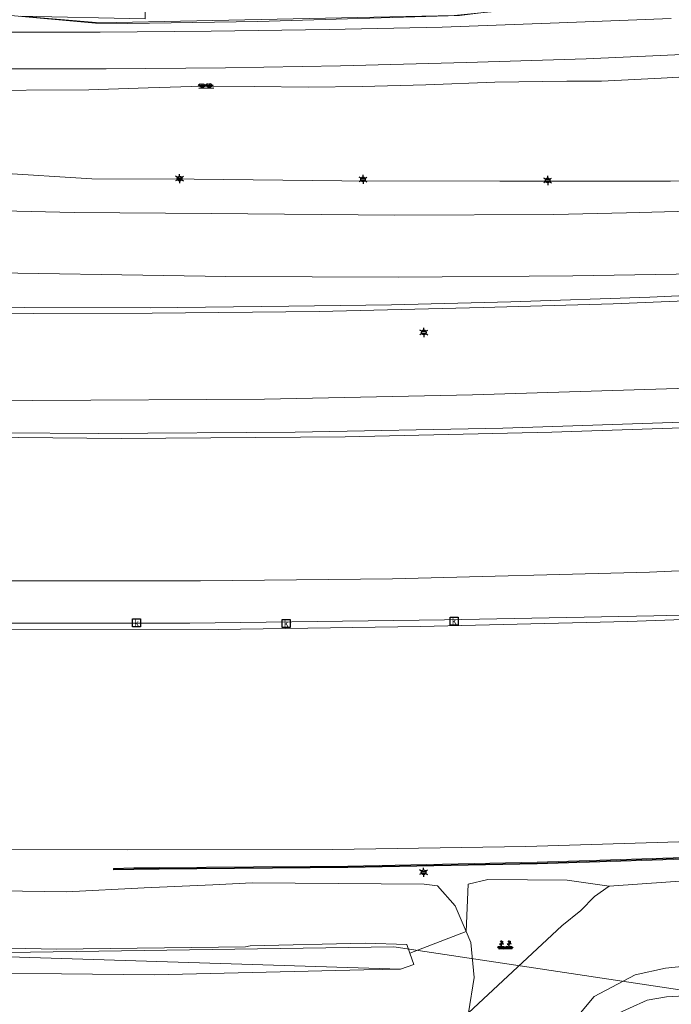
# Model space of a CAD drawing. Header units: metres. Extents: x 95652 to 96661, y 430734 to 431486.
# Tile 31 of 62: x 96255 to 96337, y 430860 to 430985. Entities that reach past the tile are written whole.
import ezdxf

# ---------------------------------------------------------------- set-up
doc = ezdxf.new("R2010")
doc.units = ezdxf.units.M
doc.layers.get('0').update_dxf_attribs({"linetype": 'CONTINUOUS'})
doc.layers.add('BAR_PUNTSYMBOLEN', color=7, linetype='CONTINUOUS', true_color=0x707070)
doc.layers.add('BAR_SYMBOLEN', color=7, linetype='CONTINUOUS', true_color=0x707070)
for name, color, linetype in [('BAR_TOPO', 7, 'CONTINUOUS'), ('BAR_WEGEN', 7, 'CONTINUOUS'), ('BRK_Kadastrale percelen en nummers', 7, 'CONTINUOUS'), ('BRK_Kadatrale percelen', 7, 'CONTINUOUS')]:
    doc.layers.add(name, color=color, linetype=linetype)

# ---------------------------------------------------------------- blocks, each defined once
blk = doc.blocks.new('lichtmast_templ_2')
at = {"color": 8, "ltscale": 0.1, "true_color": 0x707070}
for p, q in [((-1.1, 0.63), (-2.19, 1.27)), ((0, 1.27), (0, 2.53)), ((1.1, 0.63), (2.19, 1.27)), ((-1.1, -0.63), (-2.19, -1.27)), ((0, -1.27), (0, -2.53)), ((1.1, -0.63), (2.19, -1.27))]:
    blk.add_line(p, q, dxfattribs=at)
at = {"color": 8, "true_color": 0x707070, "flags": 128}
for points in [[(-1.16, 0.5), (1.16, 0.5)], [(-1.16, -0.5), (1.16, -0.5)]]:
    blk.add_lwpolyline(points, dxfattribs=at)
at = {"color": 8, "ltscale": 0.1, "true_color": 0x707070}
blk.add_circle((0, 0), 1.27, dxfattribs=at)
blk = doc.blocks.new('gras_templ_1')
at = {"color": 8, "true_color": 0x707070, "flags": 128}
for points in [[(-0.376, -0.169), (-0.752, 0.081)], [(-0.376, -0.169), (-0.657, 0.202)], [(-0.376, -0.169), (-0.488, 0.24)], [(-0.376, -0.169), (-0.291, 0.251)], [(-0.376, -0.169), (-0.131, 0.191)], [(-0.376, -0.169), (-0.007, 0.103)], [(0.247, -0.165), (-0.129, 0.086)], [(0.247, -0.165), (-0.034, 0.206)], [(0.247, -0.165), (0.135, 0.245)], [(0.247, -0.165), (0.332, 0.255)], [(0.247, -0.165), (0.492, 0.196)], [(0.247, -0.165), (0.616, 0.107)], [(-0.688, -0.172), (0.688, -0.161)]]:
    blk.add_lwpolyline(points, dxfattribs=at)
blk = doc.blocks.new('beplanting_templ_1')
at = {"color": 8, "true_color": 0x707070, "flags": 128}
for points in [[(-0.51, 0.16), (-0.64, 0.14)], [(-0.43, -0.28), (-0.43, 0.04), (-0.59, 0.27)], [(-0.54, 0.19), (-0.5, 0.3)], [(-0.43, 0.41), (-0.52, 0.54)], [(-0.45, 0.44), (-0.52, 0.44)], [(-0.48, 0.49), (-0.48, 0.52)], [(-0.43, 0.04), (-0.43, 0.58)], [(-0.43, 0.36), (-0.28, 0.51)], [(-0.43, 0.21), (-0.25, 0.32)], [(-0.36, 0.44), (-0.37, 0.49)], [(-0.34, 0.26), (-0.22, 0.21)], [(-0.33, 0.46), (-0.27, 0.46)], [(-0.31, 0.28), (-0.31, 0.39)], [(0.29, 0.16), (0.16, 0.15)], [(0.37, -0.27), (0.37, 0.05), (0.21, 0.28)], [(0.27, 0.2), (0.3, 0.3)], [(0.37, 0.42), (0.28, 0.55)], [(0.35, 0.45), (0.28, 0.45)], [(0.32, 0.5), (0.32, 0.53)], [(0.38, 0.05), (0.37, 0.58)], [(0.37, 0.37), (0.52, 0.52)], [(0.37, 0.21), (0.55, 0.32)], [(0.45, 0.44), (0.43, 0.5)], [(0.46, 0.27), (0.58, 0.22)], [(0.47, 0.47), (0.53, 0.46)], [(0.5, 0.29), (0.5, 0.4)], [(-0.63, -0.28), (-0.86, -0.13)], [(-0.63, -0.28), (-0.8, -0.05)], [(-0.63, -0.28), (-0.7, -0.03)], [(-0.69, -0.28), (0.69, -0.27)], [(-0.63, -0.28), (-0.58, -0.03)], [(-0.63, -0.28), (-0.49, -0.06)], [(-0.63, -0.28), (-0.41, -0.11)], [(-0.23, -0.28), (-0.45, -0.12)], [(-0.23, -0.28), (-0.4, -0.05)], [(-0.23, -0.28), (-0.29, -0.03)], [(-0.23, -0.28), (-0.18, -0.02)], [(-0.23, -0.28), (-0.08, -0.06)], [(-0.23, -0.28), (0, -0.11)], [(0.15, -0.27), (-0.08, -0.12)], [(0.15, -0.27), (-0.02, -0.05)], [(0.15, -0.27), (0.08, -0.03)], [(0.15, -0.27), (0.2, -0.02)], [(0.15, -0.27), (0.3, -0.05)], [(0.15, -0.27), (0.37, -0.11)], [(0.57, -0.27), (0.34, -0.12)], [(0.57, -0.27), (0.4, -0.05)], [(0.57, -0.27), (0.5, -0.02)], [(0.57, -0.27), (0.62, -0.02)], [(0.57, -0.27), (0.72, -0.05)], [(0.57, -0.27), (0.79, -0.11)]]:
    blk.add_lwpolyline(points, dxfattribs=at)
blk = doc.blocks.new('kolk-symbool_templ_1')
at = {"true_color": 0x707070}
h = blk.add_hatch(color=8, dxfattribs=at)
h.dxf.hatch_style = 1
h.paths.add_polyline_path([(0.023, -0.036), (0.189, 0.125), (0.094, 0.125), (-0.08, -0.052), (-0.028, -0.087), (0.115, -0.309), (0.206, -0.309)])
h.paths.add_polyline_path([(-0.028, -0.087), (-0.08, -0.052), (-0.08, 0.29), (-0.154, 0.29), (-0.154, -0.309), (-0.08, -0.309), (-0.08, -0.137)])
at = {"color": 8, "true_color": 0x707070}
blk.add_lwpolyline([(-0.376, 0.366), (0.374, 0.366), (0.374, -0.384), (-0.376, -0.384)], close=True, dxfattribs=at)
blk = doc.blocks.new('lichtmast_templ_3')
at = {"color": 8, "ltscale": 0.1, "true_color": 0x707070}
for p, q in [((-1.1, 0.63), (-2.19, 1.27)), ((0, 1.27), (0, 2.53)), ((1.1, 0.63), (2.19, 1.27)), ((-1.1, -0.63), (-2.19, -1.27)), ((0, -1.27), (0, -2.53)), ((1.1, -0.63), (2.19, -1.27))]:
    blk.add_line(p, q, dxfattribs=at)
at = {"color": 8, "true_color": 0x707070, "flags": 128}
for points in [[(-1.16, 0.5), (1.16, 0.5)], [(-1.16, -0.5), (1.16, -0.5)]]:
    blk.add_lwpolyline(points, dxfattribs=at)
at = {"color": 8, "ltscale": 0.1, "true_color": 0x707070}
blk.add_circle((0, 0), 1.27, dxfattribs=at)

msp = doc.modelspace()

# ---------------------------------------------------------------- linework, layer by layer
at = {"layer": 'BAR_TOPO', "color": 8, "linetype": 'Continuous', "lineweight": 0, "ltscale": 0.01, "true_color": 0x707070, "flags": 128}
for points in [[(96111.58, 431018.45), (96146.8, 431007.36), (96162.76, 431002.85), (96186.17, 430996.41), (96205.01, 430992.16), (96219.29, 430989.44), (96234.9, 430986.68), (96252.65, 430985.23), (96264.27, 430984.15), (96268.31, 430984.11), (96284.72, 430984.38), (96310.13, 430985.13), (96328.24, 430987.44), (96342.05, 430989.42), (96358.47, 430993.08), (96363.03, 430994.3), (96365.4, 430995.22)], [(96277.8, 430976.23), (96277.79, 430976.23), (96270.88, 430976.03), (96263.4, 430975.76), (96247.64, 430975.68), (96236.43, 430976), (96226.49, 430976.1), (96210.97, 430976.63), (96201.65, 430976.74), (96186.02, 430977.05), (96175.87, 430977.84), (96168.76, 430978.63), (96157.4, 430979), (96143.3, 430979.89), (96124.09, 430980.21), (96115.93, 430981.68), (96112.13, 430982.45)], [(96348.1, 430978.3), (96346.7, 430977.87), (96335.55, 430977.24), (96328.02, 430976.87), (96323.65, 430976.87), (96314.6, 430976.71), (96305.87, 430976.39), (96297.87, 430976.18), (96291.08, 430976.08), (96284.24, 430976.18), (96278.76, 430976.23), (96278.74, 430976.23)], [(96278.74, 430976.23), (96278.14, 430976.24), (96277.8, 430976.23)], [(96277.8, 430976.23), (96278.74, 430976.23)], [(96000, 430882.21), (96034.45, 430879.55), (96074.81, 430876.59), (96112.6, 430873.78), (96150.04, 430871.28), (96188.48, 430869.21), (96226.82, 430868.16), (96259.28, 430867.45), (96283.16, 430867.75), (96283.75, 430867.86), (96298.24, 430868.21), (96303.49, 430868.01), (96303.88, 430866.92)], [(96302.71, 430864.91), (96111.84, 430870.91), (96000, 430880.86)], [(96359.47, 430879.77), (96359.46, 430879.87), (96343.66, 430879.16), (96319.9, 430878.4), (96296.04, 430877.91), (96272.29, 430877.71), (96272.1, 430877.7), (96269.1, 430877.67), (96266.53, 430877.62), (96266.53, 430877.52)], [(96302.71, 430864.91), (96298.08, 430864.83), (96271.7, 430864.21), (96240.45, 430864.52), (96217.35, 430864.9), (96178.56, 430866.74), (96138.12, 430869.49), (96111.85, 430870.8), (96098.18, 430872.08), (96058.59, 430875.2), (96021.68, 430878.01), (96000, 430879.5)], [(96266.53, 430877.52), (96266.54, 430877.42), (96269.1, 430877.47), (96272.11, 430877.5), (96272.3, 430877.51), (96296.04, 430877.71), (96319.9, 430878.2), (96343.66, 430878.96), (96359.47, 430879.67), (96359.47, 430879.77)], [(96266.53, 430877.52), (96269.1, 430877.57), (96272.1, 430877.6), (96272.29, 430877.61), (96296.04, 430877.81), (96319.9, 430878.29), (96343.66, 430879.06), (96359.47, 430879.77)], [(96329, 430875.36), (96327.15, 430874.08), (96325.41, 430872.32), (96323.03, 430870.38), (96311.26, 430859.43)], [(96310.95, 430869.67), (96303.88, 430866.92)], [(96311.26, 430859.43), (96311.97, 430863.86), (96311.54, 430868.26), (96310.95, 430869.67)], [(96111.52, 430844.86), (96126.95, 430844.68), (96144.85, 430844.37), (96171.04, 430843.67), (96191.4, 430842.88), (96205.11, 430842.7), (96221.98, 430842.48), (96233.96, 430841.88), (96251.43, 430841.4), (96266.97, 430840.67), (96277.72, 430840.52), (96292.22, 430840.68), (96301.92, 430841.34), (96306.93, 430842.59), (96312.19, 430845.57), (96316.92, 430849.56), (96322.63, 430856.13), (96327.11, 430861.45), (96332.26, 430864.21), (96336.08, 430865.02), (96345.08, 430865.97), (96354.6, 430866.16), (96358.01, 430866.36)], [(96303.88, 430866.92), (96304.37, 430865.51), (96302.71, 430864.91)], [(96364.05, 430862.62), (96363.62, 430862.37), (96362.96, 430862.62), (96343.81, 430861.83), (96336.21, 430861.42), (96333.77, 430861.01), (96329.31, 430859), (96327.49, 430857.38), (96324.86, 430852.98), (96321.41, 430847.67), (96319.71, 430845.73), (96316.8, 430843.59), (96312.86, 430840.76), (96311.76, 430840.13), (96307.12, 430838.54), (96304.62, 430838.01), (96304.2, 430837.53), (96303.51, 430837.75)]]:
    msp.add_lwpolyline(points, dxfattribs=at)
at = {"layer": 'BAR_WEGEN', "color": 8, "linetype": 'Continuous', "lineweight": 0, "ltscale": 0.01, "true_color": 0x707070, "flags": 128}
for points in [[(96374.87, 430982.14), (96369.88, 430981.85), (96361.39, 430981.39), (96354.68, 430981.02), (96340.06, 430980.31), (96326.09, 430979.67), (96311.02, 430979.19), (96295.13, 430978.77), (96280.63, 430978.52), (96265.62, 430978.42), (96250.24, 430978.42), (96235.74, 430978.53), (96219.45, 430978.8), (96194.04, 430979.41), (96160.88, 430980.91), (96137.13, 430982.28), (96130.73, 430982.76), (96127.92, 430983.02), (96124.52, 430983.78), (96121.97, 430984.65), (96119.47, 430985.83), (96116.97, 430987.36), (96115.26, 430988.64), (96112.53, 430991.24)], [(96144.27, 430986.39), (96181.08, 430984.6), (96219.74, 430983.4), (96234.87, 430983.18), (96249.53, 430983.03), (96264.84, 430983.03), (96278.85, 430983.15), (96293.71, 430983.37), (96307.93, 430983.68), (96322.69, 430984.19), (96336.81, 430984.76)], [(96000, 430971.83), (96010.5, 430970.15), (96021.37, 430968.41), (96033.56, 430966.83), (96046.6, 430965.27), (96055.56, 430964.33), (96066.19, 430963.25), (96077.61, 430962.16), (96088.12, 430961.26), (96098.99, 430960.36), (96108.64, 430959.54), (96119.3, 430958.8), (96137.55, 430957.5), (96165.6, 430955.85), (96194.18, 430954.44), (96217.9, 430953.53), (96243.96, 430952.84), (96280.69, 430952.24), (96302.46, 430952.16), (96324.41, 430952.31), (96350.44, 430952.74), (96364.73, 430952.98)], [(96358.14, 430960.86), (96355.79, 430960.77), (96347.77, 430960.55), (96337.57, 430960.42), (96331.17, 430960.26), (96322.01, 430960.04), (96301.97, 430959.96), (96278.83, 430960.16), (96261.56, 430960.28), (96243.51, 430960.7), (96226.21, 430961.15), (96210.93, 430961.58), (96197.41, 430962.16), (96185.96, 430962.63), (96176.59, 430963.09), (96164.47, 430963.74), (96152.13, 430964.38), (96138.86, 430965.19), (96127.88, 430965.86), (96118.12, 430966.54), (96103.71, 430967.75)], [(96251.7, 430965.32), (96263.78, 430964.54), (96276.69, 430964.52), (96295.32, 430964.3), (96315.19, 430964.27), (96336.71, 430964.27), (96355.02, 430964.46), (96361.54, 430964.71), (96362.83, 430964.69), (96363.43, 430964.48), (96363.65, 430964.12), (96364.49, 430962.73)], [(96000, 430953.83), (96007.78, 430952.86), (96016.7, 430951.67), (96028.3, 430950.3), (96040.57, 430948.9), (96052.84, 430947.58), (96064.55, 430946.31), (96076.18, 430945.22), (96086.89, 430944.28), (96098.66, 430943.3), (96110.9, 430942.28), (96123.15, 430941.41), (96146.24, 430939.9), (96171.17, 430938.68), (96198.24, 430937.62), (96229.51, 430936.84), (96256.34, 430936.58), (96285.56, 430936.78), (96311.75, 430937.3), (96340.31, 430938.19), (96362.62, 430939.29)], [(96363.82, 430950.34), (96347.66, 430949.55), (96329.51, 430948.8), (96313.1, 430948.31), (96292.44, 430947.84), (96271.38, 430947.61), (96256.43, 430947.58), (96243.46, 430947.64), (96226.4, 430947.88), (96207.23, 430948.29), (96192.83, 430948.74), (96177.91, 430949.3), (96163.85, 430949.95), (96147.96, 430950.8), (96133.62, 430951.71), (96123.72, 430952.36), (96114.5, 430953.01), (96103.36, 430953.9)], [(96363.82, 430950.34), (96363.42, 430950.95), (96351.49, 430950.41), (96334.1, 430949.63), (96316.58, 430949.03), (96301.54, 430948.65), (96288.62, 430948.5), (96271.15, 430948.27), (96255.27, 430948.31), (96237.54, 430948.41), (96220.85, 430948.63), (96200.77, 430949.16), (96183.93, 430949.7), (96164.87, 430950.58), (96148.63, 430951.39), (96134.11, 430952.29), (96124.12, 430952.95), (96112.21, 430953.78)], [(96364.47, 430934.23), (96361.77, 430934.12), (96344.55, 430933.38), (96321.76, 430932.59), (96295.72, 430932.02), (96267.47, 430931.82), (96228.69, 430932.19), (96194.88, 430933.01), (96166.17, 430934.27), (96138.1, 430935.87), (96120.23, 430937.1), (96104.15, 430938.4), (96084.54, 430940.16), (96067.2, 430941.81), (96050.06, 430943.61), (96032.19, 430945.63), (96013.7, 430947.9), (96000, 430949.71)], [(96363.99, 430934.89), (96339.5, 430933.91), (96315.61, 430933.11), (96289.41, 430932.62), (96264.66, 430932.46), (96240.01, 430932.62), (96216.73, 430933), (96192.03, 430933.79), (96165.01, 430934.97), (96142.27, 430936.26), (96120.25, 430937.75), (96110.93, 430938.41)], [(96000, 430931.58), (96007.63, 430930.57), (96017.44, 430929.33), (96029.25, 430927.9), (96038.18, 430926.82), (96047.49, 430925.69), (96055.45, 430924.89), (96066.19, 430923.84), (96072.62, 430923.15), (96078.41, 430922.53), (96085.17, 430921.95), (96093.44, 430921.23), (96107.94, 430919.99), (96116.95, 430919.42), (96129.16, 430918.49), (96158.19, 430916.69), (96181.77, 430915.6), (96212.45, 430914.48), (96245.33, 430913.85), (96277.49, 430913.87), (96301.68, 430914.11), (96334.09, 430914.97), (96353.62, 430915.85), (96364.26, 430916.34)], [(96364.2, 430911.11), (96360.97, 430910.97), (96361.01, 430910.3), (96352.8, 430909.9), (96334.62, 430909.45), (96308.22, 430908.94), (96276.14, 430908.53), (96248.43, 430908.51), (96223.76, 430908.87), (96187.6, 430909.95), (96163.79, 430911.03), (96133.43, 430912.95), (96120.93, 430913.82), (96110.48, 430914.55), (96097.23, 430915.6), (96082.96, 430916.99), (96070.4, 430918.17), (96059.43, 430919.31), (96049.11, 430920.36), (96038.65, 430921.65), (96028.5, 430922.83), (96019.53, 430923.97), (96007.21, 430925.52), (96000, 430926.5)], [(96364.18, 430909.99), (96361.81, 430909.89), (96355.75, 430909.61), (96331.34, 430908.72), (96305.17, 430908.1), (96279.73, 430907.73), (96252.44, 430907.77), (96223.7, 430908.21), (96192.74, 430909.12), (96163.54, 430910.43), (96139.93, 430911.81), (96118.87, 430913.31), (96108.33, 430914.09), (96095.86, 430915.09), (96084.23, 430916.1), (96075.24, 430917), (96064.7, 430918.06), (96053.23, 430919.24), (96041.64, 430920.47), (96030.18, 430921.86), (96020.1, 430923.1), (96009.71, 430924.4), (96000, 430925.72)], [(96000, 430892.71), (96013.26, 430891.22), (96026.7, 430889.78), (96039.76, 430888.54), (96053.73, 430887.56), (96067.83, 430886.57), (96085.22, 430885.38), (96102.6, 430884.41), (96120, 430883.53), (96129.66, 430883.07), (96156.48, 430882.07), (96180.48, 430881.41), (96203.84, 430880.94), (96230.12, 430880.26), (96248.52, 430879.98), (96268.27, 430879.96), (96294.18, 430880.02), (96318.48, 430880.37), (96346.03, 430881.23), (96359.76, 430881.55)], [(96310.95, 430869.67), (96309.57, 430872.89), (96307.34, 430875.43), (96305.68, 430875.65), (96284.02, 430875.79), (96279.04, 430875.54), (96270.38, 430875.15), (96260.62, 430874.67), (96252.28, 430874.79), (96233.77, 430875.36), (96219.2, 430875.34), (96197.78, 430875.89), (96169.94, 430877.59), (96144.5, 430879.26), (96117.79, 430881.29), (96090.67, 430883.15), (96062.78, 430885.16), (96037.04, 430886.65), (96010.51, 430888.68), (96000, 430889.81)], [(96358.75, 430877.46), (96329, 430875.36)], [(96329, 430875.36), (96323.7, 430876.15), (96313.68, 430876.22), (96311.23, 430875.65), (96310.95, 430869.67)]]:
    msp.add_lwpolyline(points, dxfattribs=at)
at = {"layer": 'BRK_Kadastrale percelen en nummers', "color": 75, "lineweight": 5, "ltscale": 3.900864, "true_color": 0x739642, "flags": 128}
msp.add_lwpolyline([(96254.85, 430985.03), (96264.86, 430984.21), (96309.45, 430985.12), (96318.33, 430986.02), (96342.06, 430989.42), (96344.13, 430989.88), (96344.34, 431000.52), (96270.86, 430999.94), (96270.5, 430984.7)], close=True, dxfattribs=at)
msp.add_lwpolyline([(95918.01, 430888.33), (95993.88, 430881.52), (96128.63, 430871.99), (96208.69, 430867.62), (96247.47, 430866.94), (96301.84, 430867.73), (96340.11, 430861.97), (96363.55, 430862.49), (96374.54, 430862.93)], dxfattribs=at)
at = {"layer": 'BRK_Kadatrale percelen', "color": 75, "linetype": 'Continuous', "lineweight": 5, "ltscale": 0.01, "true_color": 0x739642, "flags": 128}
msp.add_lwpolyline([(96254.85, 430985.03), (96264.86, 430984.21), (96309.45, 430985.12), (96318.33, 430986.02), (96342.06, 430989.42), (96344.13, 430989.88), (96344.34, 431000.52), (96270.86, 430999.94), (96270.5, 430984.7)], close=True, dxfattribs=at)
msp.add_lwpolyline([(95918.01, 430888.33), (95993.88, 430881.52), (96128.63, 430871.99), (96208.69, 430867.62), (96247.47, 430866.94), (96301.84, 430867.73), (96340.11, 430861.97), (96363.55, 430862.49), (96374.54, 430862.93)], dxfattribs=at)

# ---------------------------------------------------------------- block references
at = {"layer": 'BAR_PUNTSYMBOLEN'}
for name, p, xscale, yscale in [('lichtmast_templ_3', (96274.85, 430964.57), 0.2280888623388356, 0.2280888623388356), ('lichtmast_templ_3', (96297.97, 430964.47), 0.2280888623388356, 0.2280888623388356), ('lichtmast_templ_3', (96321.24, 430964.34), 0.2280888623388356, 0.2280888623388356), ('lichtmast_templ_3', (96305.63, 430945.18), 0.2280888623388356, 0.2280888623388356), ('kolk-symbool_templ_1', (96269.43, 430908.58), 1.333333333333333, 1.333333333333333), ('kolk-symbool_templ_1', (96288.29, 430908.51), 1.333333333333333, 1.333333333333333), ('kolk-symbool_templ_1', (96309.47, 430908.81), 1.333333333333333, 1.333333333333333), ('lichtmast_templ_3', (96305.6, 430877.13), 0.2280888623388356, 0.2280888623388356)]:
    msp.add_blockref(name, p, dxfattribs=dict(at, xscale=xscale, yscale=yscale))
at = {"layer": 'BAR_SYMBOLEN'}
for name, p, xscale, yscale in [('gras_templ_1', (96278.23, 430976.23), 1.388696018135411, 1.388696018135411), ('lichtmast_templ_2', (96274.85, 430964.57), 0.2280865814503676, 0.2280865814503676), ('lichtmast_templ_2', (96297.97, 430964.47), 0.2280865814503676, 0.2280865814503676), ('lichtmast_templ_2', (96321.24, 430964.34), 0.2280865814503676, 0.2280865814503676), ('lichtmast_templ_2', (96305.63, 430945.18), 0.2280865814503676, 0.2280865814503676), ('lichtmast_templ_2', (96305.6, 430877.13), 0.2280865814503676, 0.2280865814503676), ('beplanting_templ_1', (96315.94, 430867.83), 1.209250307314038, 1.209250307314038)]:
    msp.add_blockref(name, p, dxfattribs=dict(at, xscale=xscale, yscale=yscale))

doc.saveas('drawing.dxf')
